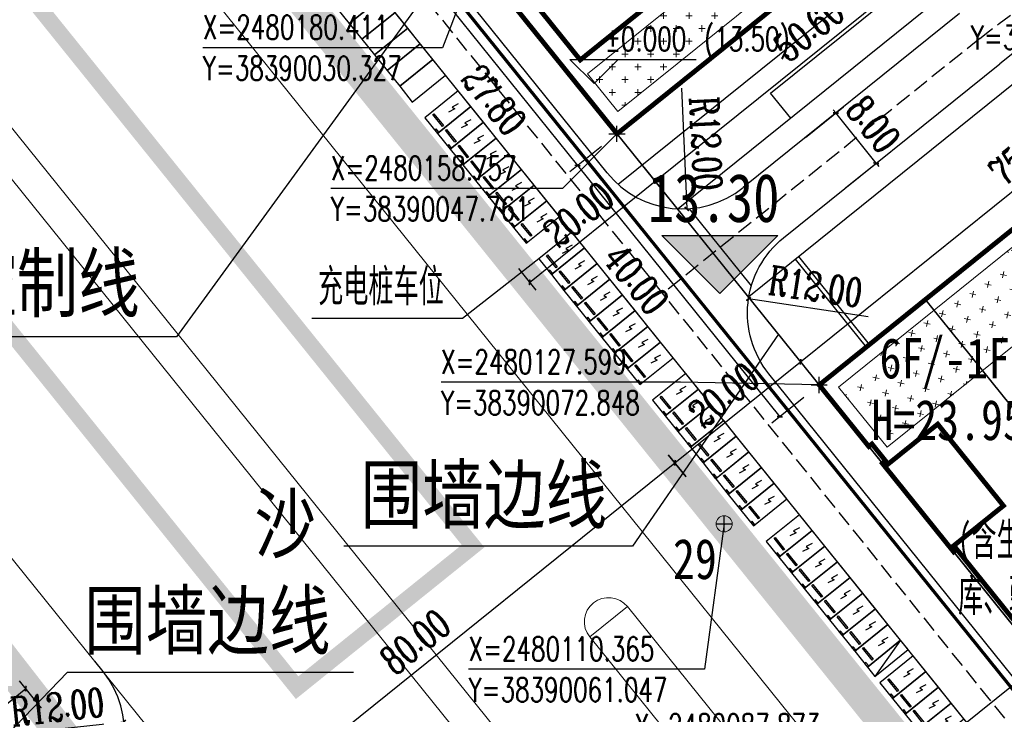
# Model space of a CAD drawing. Extents: x 38389316 to 38391210, y 2479116 to 2480544.
# Tile 38 of 68: x 38389974 to 38390096, y 2480087 to 2480173. Entities that reach past the tile are written whole.
import ezdxf
from ezdxf.enums import TextEntityAlignment as Align

# ---------------------------------------------------------------- set-up
doc = ezdxf.new("R2010")
doc.units = 0
doc.header["$LTSCALE"] = 2
for name, pattern in [('0', [0]), ('CENTER2', [1.125, 0.75, -0.125, 0.125, -0.125]), ('DASH', [0.35, 0.25, -0.1]), ('X2', [10, 8, -2])]:
    doc.linetypes.add(name, pattern=pattern)
doc.layers.get('0').update_dxf_attribs({"linetype": 'CONTINUOUS', "lineweight": 9})
doc.layers.get('Defpoints').update_dxf_attribs({"linetype": 'CONTINUOUS', "lineweight": 9})
for name, color, linetype in [('00-道路', 130, 'CONTINUOUS'), ('DIM_COOR', 3, 'CONTINUOUS'), ('DIM_ELEV', 3, 'CONTINUOUS'), ('DIM_SYMB', 3, 'CONTINUOUS'), ('DL_道路红线', 7, 'CONTINUOUS'), ('hongxian', 1, 'CONTINUOUS'), ('PUB_TEXT', 7, 'CONTINUOUS'), ('u-road', 4, 'CONTINUOUS'), ('U_室外车位', 3, 'CONTINUOUS'), ('围墙', 7, 'CENTER2'), ('建筑', 31, 'CONTINUOUS'), ('建筑占地', 3, 'CONTINUOUS'), ('建筑轮廓', 2, 'CONTINUOUS'), ('文字', 7, 'CONTINUOUS'), ('校内道路中线', 1, 'CONTINUOUS'), ('道路', 33, 'CONTINUOUS')]:
    doc.layers.add(name, color=color, linetype=linetype)
for name, color, linetype, lineweight in [('尺寸标注', 7, 'CONTINUOUS', 9), ('屋顶绿化线', 126, 'CONTINUOUS', 9), ('建筑控制线', 6, '0', 9), ('规划坐标', 7, 'CONTINUOUS', 9), ('路边线', 5, 'CONTINUOUS', 9)]:
    doc.layers.add(name, color=color, linetype=linetype, lineweight=lineweight)
doc.styles.add('-宋体', font='txt', dxfattribs={"width": 0.8})
doc.styles.add('_TCH_DIM', font='SIMPLEX', dxfattribs={"bigfont": 'GBCBIG'})
doc.styles.add('_TCH_LABEL_T3', font='COMPLEX', dxfattribs={"width": 0.7058823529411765, "bigfont": 'GBCBIG'})
doc.styles.add('中等线体', font='txt', dxfattribs={"width": 0.8})
doc.styles.add('宋体', font='txt', dxfattribs={"width": 0.8, "height": 8})
doc.dimstyles.new('_TCH_ARCH_M_M&&1', dxfattribs={"dimtxt": 1.275, "dimasz": 0.5, "dimexe": 1.25, "dimexo": 1.5, "dimgap": 0.6125, "dimtad": 1, "dimzin": 1, "dimdsep": 46, "dimtxsty": '_TCH_LABEL_T3', "dimblk": 'ARCHTICK', "dimcen": 0.09, "dimclrt": 7, "dimazin": 2, "dimtfac": 1, "dimtix": 1, "dimtmove": 2, "dimatfit": 3, "dimfxl": 1, "dimtolj": 1, "dimtzin": 0, "dimarcsym": 0})

# ---------------------------------------------------------------- blocks, each defined once
blk = doc.blocks.new('hyvahavb')
at = {"layer": 'DIM_ELEV'}
blk.add_hatch(color=10, dxfattribs=at).paths.add_polyline_path([(-173.179577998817, -4360.830655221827), (-182.1795779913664, -4351.830655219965), (-164.1795779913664, -4351.83065522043)])
at = {"layer": 'DIM_ELEV', "color": 10}
for p, q in [((-173.179577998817, -4360.830655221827), (-182.1795779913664, -4351.830655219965)), ((-182.1795779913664, -4351.830655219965), (-164.1795779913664, -4351.83065522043)), ((-173.179577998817, -4360.830655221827), (-164.1795779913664, -4351.83065522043))]:
    blk.add_line(p, q, dxfattribs=at)
blk = doc.blocks.new('_ArchTick')
at = {"color": 0, "linetype": 'ByBlock', "const_width": 0.4}
blk.add_lwpolyline([(-0.5, -0.5), (0.5, 0.5)], dxfattribs=at)
blk = doc.blocks.new('*D78')
at = {"layer": 'Defpoints', "color": 0}
for p in [(38390054.93770784, 2480117.953240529), (38390057.26199428, 2480115.066176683), (38389994.94657563, 2480064.897947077)]:
    blk.add_point(p, dxfattribs=at)
at = {"layer": '尺寸标注', "color": 0, "lineweight": -2}
for p, q in [((38390056.32134458, 2480116.234585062), (38390054.15383309, 2480118.926914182)), ((38389992.6222892, 2480067.785010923), (38390054.93770784, 2480117.953240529)), ((38389994.00592593, 2480066.066355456), (38389991.83841445, 2480068.758684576))]:
    blk.add_line(p, q, dxfattribs=at)
at = {"layer": '尺寸标注', "color": 0, "lineweight": -2, "xscale": 0.5, "yscale": 0.5, "zscale": 0.5}
for p, rotation in [((38390054.93770784, 2480117.953240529), 38.83647369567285), ((38389992.6222892, 2480067.785010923), 218.8364736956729)]:
    blk.add_blockref('_ArchTick', p, dxfattribs=dict(at, rotation=rotation))
at = {"layer": '尺寸标注', "color": 7, "insert": (38390022.73785964, 2480095.715329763), "char_height": 3.5, "attachment_point": 5, "rotation": 38.83647369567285, "style": '_TCH_LABEL_T3'}
blk.add_mtext('\\A1;80.00', dxfattribs=at)
blk = doc.blocks.new('*D79')
at = {"layer": 'Defpoints', "color": 0}
for p in [(38390070.53058606, 2480130.476898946), (38390072.85487253, 2480127.589835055), (38390057.27608881, 2480115.047834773)]:
    blk.add_point(p, dxfattribs=at)
at = {"layer": '尺寸标注', "color": 0, "lineweight": -2}
for p, q in [((38390071.91422284, 2480128.758243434), (38390069.74671131, 2480131.450572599)), ((38390054.95180234, 2480117.93489866), (38390070.53058606, 2480130.476898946)), ((38390056.33543911, 2480116.216243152), (38390054.16792759, 2480118.908572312))]:
    blk.add_line(p, q, dxfattribs=at)
at = {"layer": '尺寸标注', "color": 0, "lineweight": -2, "xscale": 0.5, "yscale": 0.5, "zscale": 0.5}
for p, rotation in [((38390070.53058606, 2480130.476898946), 38.83647369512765), ((38390054.95180234, 2480117.93489866), 218.8364736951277)]:
    blk.add_blockref('_ArchTick', p, dxfattribs=dict(at, rotation=rotation))
at = {"layer": '尺寸标注', "color": 7, "insert": (38390061.01666975, 2480126.347980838), "char_height": 3.5, "attachment_point": 5, "rotation": 38.83647369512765, "style": '_TCH_LABEL_T3'}
blk.add_mtext('\\A1;20.00', dxfattribs=at)
blk = doc.blocks.new('*D80')
at = {"layer": 'Defpoints', "color": 0}
for p in [(38390100.47094945, 2480093.28848929), (38390103.38838848, 2480089.664653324), (38390009.91538738, 2480014.412411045)]:
    blk.add_point(p, dxfattribs=at)
at = {"layer": '尺寸标注', "color": 0, "lineweight": -2}
for p, q in [((38390006.99794833, 2480018.036247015), (38390100.47094945, 2480093.28848929)), ((38390102.44773878, 2480090.833061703), (38390099.6870747, 2480094.262162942)), ((38390008.97473767, 2480015.580819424), (38390006.21407358, 2480019.009920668))]:
    blk.add_line(p, q, dxfattribs=at)
at = {"layer": '尺寸标注', "color": 0, "lineweight": -2, "xscale": 0.5, "yscale": 0.5, "zscale": 0.5}
for p, rotation in [((38390100.47094945, 2480093.28848929), 38.83647369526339), ((38390006.99794833, 2480018.036247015), 218.8364736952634)]:
    blk.add_blockref('_ArchTick', p, dxfattribs=dict(at, rotation=rotation))
at = {"layer": '尺寸标注', "color": 7, "insert": (38390052.00992444, 2480057.804450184), "char_height": 3.5, "attachment_point": 5, "rotation": 38.836473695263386, "style": '_TCH_LABEL_T3'}
blk.add_mtext('\\A1;120.00', dxfattribs=at)
blk = doc.blocks.new('*D87')
at = {"layer": 'Defpoints', "color": 0}
for p in [(38390129.41835469, 2480177.885632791), (38390131.74264114, 2480174.99856893), (38390072.85487251, 2480127.589835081)]:
    blk.add_point(p, dxfattribs=at)
at = {"layer": '尺寸标注', "color": 0, "lineweight": -2}
for p, q in [((38390130.80199143, 2480176.166977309), (38390128.63447994, 2480178.859306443)), ((38390070.53058606, 2480130.476898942), (38390129.41835469, 2480177.885632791)), ((38390071.91422281, 2480128.758243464), (38390069.74671131, 2480131.450572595))]:
    blk.add_line(p, q, dxfattribs=at)
at = {"layer": '尺寸标注', "color": 0, "lineweight": -2, "xscale": 0.5, "yscale": 0.5, "zscale": 0.5}
for p, rotation in [((38390129.41835469, 2480177.885632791), 38.83647369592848), ((38390070.53058606, 2480130.476898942), 218.8364736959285)]:
    blk.add_blockref('_ArchTick', p, dxfattribs=dict(at, rotation=rotation))
at = {"layer": '尺寸标注', "color": 7, "insert": (38390098.24994603, 2480156.3233479), "char_height": 3.5, "attachment_point": 5, "rotation": 38.83647369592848, "style": '_TCH_LABEL_T3'}
blk.add_mtext('\\A1;75.60', dxfattribs=at)
blk = doc.blocks.new('*D97')
at = {"layer": 'Defpoints', "color": 0}
for p in [(38390047.00537977, 2480158.148436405), (38390072.09068641, 2480126.989261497), (38390067.95856289, 2480123.662614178)]:
    blk.add_point(p, dxfattribs=at)
at = {"layer": '尺寸标注', "color": 0, "lineweight": -2}
for p, q in [((38390045.83697161, 2480157.207786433), (38390041.89958278, 2480154.037914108)), ((38390042.87325625, 2480154.821789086), (38390067.95856289, 2480123.662614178)), ((38390070.92227825, 2480126.048611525), (38390066.98488942, 2480122.878739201))]:
    blk.add_line(p, q, dxfattribs=at)
at = {"layer": '尺寸标注', "color": 0, "lineweight": -2, "xscale": 0.5, "yscale": 0.5, "zscale": 0.5}
for p, rotation in [((38390042.87325625, 2480154.821789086), 128.8364870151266), ((38390067.95856289, 2480123.662614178), 308.8364870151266)]:
    blk.add_blockref('_ArchTick', p, dxfattribs=dict(at, rotation=rotation))
at = {"layer": '尺寸标注', "color": 7, "insert": (38390050.18195525, 2480140.711381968), "char_height": 3.5, "attachment_point": 5, "rotation": 308.8364870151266, "style": '_TCH_LABEL_T3'}
blk.add_mtext('\\A1;40.00', dxfattribs=at)
blk = doc.blocks.new('*D98')
at = {"layer": 'Defpoints', "color": 0}
for p in [(38390029.57206934, 2480179.802840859), (38390047.00536509, 2480158.148424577), (38390042.87323985, 2480154.821779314)]:
    blk.add_point(p, dxfattribs=at)
at = {"layer": '尺寸标注', "color": 0, "lineweight": -2}
for p, q in [((38390028.4036607, 2480178.862191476), (38390024.46627024, 2480175.692321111)), ((38390025.4399441, 2480176.476195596), (38390042.87323985, 2480154.821779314)), ((38390045.83695645, 2480157.207775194), (38390041.89956598, 2480154.037904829))]:
    blk.add_line(p, q, dxfattribs=at)
at = {"layer": '尺寸标注', "color": 0, "lineweight": -2, "xscale": 0.5, "yscale": 0.5, "zscale": 0.5}
for p, rotation in [((38390025.4399441, 2480176.476195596), 128.8364581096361), ((38390042.87323985, 2480154.821779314), 308.8364581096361)]:
    blk.add_blockref('_ArchTick', p, dxfattribs=dict(at, rotation=rotation))
at = {"layer": '尺寸标注', "color": 7, "insert": (38390032.5057443, 2480162.946875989), "char_height": 3.5, "attachment_point": 5, "rotation": 308.8364581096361, "style": '_TCH_LABEL_T3'}
blk.add_mtext('\\A1;27.80', dxfattribs=at)
blk = doc.blocks.new('*D99')
at = {"layer": 'Defpoints', "color": 0}
for p in [(38390050.17565277, 2480155.761452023), (38390052.49993856, 2480152.874387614), (38390034.59669428, 2480143.21931693)]:
    blk.add_point(p, dxfattribs=at)
at = {"layer": '尺寸标注', "color": 0, "lineweight": -2}
for p, q in [((38390051.11630221, 2480154.593043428), (38390053.28381309, 2480151.900713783)), ((38390036.92098007, 2480140.332252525), (38390052.49993856, 2480152.874387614)), ((38390035.53734371, 2480142.050908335), (38390037.70485459, 2480139.358578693))]:
    blk.add_line(p, q, dxfattribs=at)
at = {"layer": '尺寸标注', "color": 0, "lineweight": -2, "xscale": 0.5, "yscale": 0.5, "zscale": 0.5}
for p, rotation in [((38390052.49993856, 2480152.874387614), 38.83646052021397), ((38390036.92098007, 2480140.332252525), 218.8364605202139)]:
    blk.add_blockref('_ArchTick', p, dxfattribs=dict(at, rotation=rotation))
at = {"layer": '尺寸标注', "color": 7, "insert": (38390042.98593536, 2480148.745402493), "char_height": 3.5, "attachment_point": 5, "rotation": 38.83646052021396, "style": '_TCH_LABEL_T3'}
blk.add_mtext('\\A1;20.00', dxfattribs=at)
blk = doc.blocks.new('*D105')
at = {"layer": 'Defpoints', "color": 0}
for p in [(38390088.68683321, 2480188.610572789), (38390091.91233074, 2480184.60408758), (38390049.27443958, 2480156.880871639)]:
    blk.add_point(p, dxfattribs=at)
at = {"layer": '尺寸标注', "color": 0, "lineweight": -2}
for p, q in [((38390089.62748279, 2480187.442164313), (38390092.69620539, 2480183.630413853)), ((38390052.49993711, 2480152.87438643), (38390091.91233074, 2480184.60408758)), ((38390050.21508916, 2480155.712463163), (38390053.28381176, 2480151.900712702))]:
    blk.add_line(p, q, dxfattribs=at)
at = {"layer": '尺寸标注', "color": 0, "lineweight": -2, "xscale": 0.5, "yscale": 0.5, "zscale": 0.5}
for p, rotation in [((38390091.91233074, 2480184.60408758), 38.83646800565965), ((38390052.49993711, 2480152.87438643), 218.8364680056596)]:
    blk.add_blockref('_ArchTick', p, dxfattribs=dict(at, rotation=rotation))
at = {"layer": '尺寸标注', "color": 7, "insert": (38390071.57306769, 2480171.760018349), "char_height": 3.5, "attachment_point": 5, "rotation": 38.83646800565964, "style": '_TCH_LABEL_T3'}
blk.add_mtext('\\A1;50.60', dxfattribs=at)
blk = doc.blocks.new('uasiuikahnba')
at = {"layer": '建筑轮廓', "const_width": 0.5999999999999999, "flags": 128}
for points in [[(75.10000727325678, 96.80000283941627), (75.10000726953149, 111.4000028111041), (75.60000730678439, 111.4000028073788), (75.60000729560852, 112.0000028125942), (67.2000292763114, 112.0000028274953), (67.20002926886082, 125.000002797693), (75.60000737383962, 125.0000028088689), (75.60000737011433, 125.5000028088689), (75.1000073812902, 125.5000028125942), (75.10000737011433, 128.2000028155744), (75.60000729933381, 128.2000028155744), (75.60000735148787, 138.0000027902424), (42.00000730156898, 138.0000028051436)], [(75.10000728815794, 100.0000027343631), (75.10000731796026, 111.4000027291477), (75.60000731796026, 111.400002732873), (75.60000731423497, 112.0000027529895), (67.20002919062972, 112.0000027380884), (67.2000291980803, 125.0000027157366), (75.60000731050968, 125.000002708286), (75.60000731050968, 125.5000027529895), (75.10000725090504, 125.5000027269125), (75.10000724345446, 128.2000027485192), (75.60000729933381, 128.2000027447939), (75.60000729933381, 138.0000027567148), (42.00000730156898, 138.0000027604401)], [(75.60000731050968, 125.000002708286), (75.60000731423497, 112.0000028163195)]]:
    blk.add_lwpolyline(points, dxfattribs=at)
blk = doc.blocks.new('*D172')
at = {"layer": 'Defpoints', "color": 0}
for p in [(38390064.07511174, 2480138.278225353), (38390075.94421253, 2480136.510614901)]:
    blk.add_point(p, dxfattribs=at)
at = {"layer": '尺寸标注', "color": 0, "lineweight": -2}
blk.add_line((38390078.91148771, 2480136.068712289), (38390064.07511174, 2480138.278225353), dxfattribs=at)
at = {"layer": '尺寸标注', "color": 0, "lineweight": -2, "xscale": 0.5, "yscale": 0.5, "zscale": 0.5, "rotation": 171.529459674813}
blk.add_blockref('_ArchTick', (38390064.07511174, 2480138.278225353), dxfattribs=at)
at = {"layer": '尺寸标注', "color": 7, "insert": (38390072.39292298, 2480139.819820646), "char_height": 3.5, "attachment_point": 5, "rotation": 351.529459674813, "style": '_TCH_LABEL_T3'}
blk.add_mtext('\\A1;R12.00', dxfattribs=at)
blk = doc.blocks.new('*D173')
at = {"layer": 'Defpoints', "color": 0}
for p in [(38390055.87749752, 2480161.437045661), (38390056.41783751, 2480149.44921714)]:
    blk.add_point(p, dxfattribs=at)
at = {"layer": '尺寸标注', "color": 0, "lineweight": -2}
blk.add_line((38390055.74241251, 2480164.434002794), (38390056.41783751, 2480149.44921714), dxfattribs=at)
at = {"layer": '尺寸标注', "color": 0, "lineweight": -2, "xscale": 0.5, "yscale": 0.5, "zscale": 0.5, "rotation": 272.580806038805}
blk.add_blockref('_ArchTick', (38390056.41783751, 2480149.44921714), dxfattribs=at)
at = {"layer": '尺寸标注', "color": 7, "insert": (38390058.80482156, 2480157.564930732), "char_height": 3.5, "attachment_point": 5, "rotation": 272.5808060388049, "style": '_TCH_LABEL_T3'}
blk.add_mtext('\\A1;R12.00', dxfattribs=at)
blk = doc.blocks.new('*D179')
at = {"layer": 'Defpoints', "color": 0}
for p in [(38390074.89781325, 2480161.344142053), (38390069.97426352, 2480157.380344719), (38390074.99106091, 2480151.14883253)]:
    blk.add_point(p, dxfattribs=at)
at = {"layer": '尺寸标注', "color": 0, "lineweight": -2}
for p, q in [((38390071.14267205, 2480158.320994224), (38390075.87148704, 2480162.128016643)), ((38390074.89781325, 2480161.344142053), (38390074.58426341, 2480161.733611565)), ((38390079.91461064, 2480155.112629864), (38390074.89781325, 2480161.344142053)), ((38390076.15946944, 2480152.089482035), (38390080.88828442, 2480155.896504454)), ((38390079.91461064, 2480155.112629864), (38390080.22816047, 2480154.723160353))]:
    blk.add_line(p, q, dxfattribs=at)
at = {"layer": '尺寸标注', "color": 0, "lineweight": -2, "xscale": 0.5, "yscale": 0.5, "zscale": 0.5}
for p, rotation in [((38390074.89781325, 2480161.344142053), 308.8364642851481), ((38390079.91461064, 2480155.112629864), 128.8364642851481)]:
    blk.add_blockref('_ArchTick', p, dxfattribs=dict(at, rotation=rotation))
at = {"layer": '尺寸标注', "color": 7, "insert": (38390079.54829426, 2480159.952910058), "char_height": 3.5, "attachment_point": 5, "rotation": 308.8364642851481, "style": '_TCH_LABEL_T3'}
blk.add_mtext('\\A1;8.00', dxfattribs=at)
blk = doc.blocks.new('*D216')
at = {"layer": 'Defpoints', "color": 0}
for p in [(38389974.42940604, 2480089.920847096), (38389977.32544882, 2480086.323590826), (38389962.28680315, 2480074.216429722)]:
    blk.add_point(p, dxfattribs=at)
at = {"layer": '尺寸标注', "color": 0, "lineweight": -2}
for p, q in [((38389976.38479868, 2480087.491998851), (38389973.64553092, 2480090.894520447)), ((38389959.39076037, 2480077.813685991), (38389974.42940604, 2480089.920847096)), ((38389961.34615301, 2480075.384837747), (38389958.60688525, 2480078.787359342))]:
    blk.add_line(p, q, dxfattribs=at)
at = {"layer": '尺寸标注', "color": 0, "lineweight": -2, "xscale": 0.5, "yscale": 0.5, "zscale": 0.5}
for p, rotation in [((38389974.42940604, 2480089.920847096), 38.83649535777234), ((38389959.39076037, 2480077.813685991), 218.8364953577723)]:
    blk.add_blockref('_ArchTick', p, dxfattribs=dict(at, rotation=rotation))
at = {"layer": '尺寸标注', "color": 7, "insert": (38389965.18555795, 2480086.009347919), "char_height": 3.5, "attachment_point": 5, "rotation": 38.836495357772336, "style": '_TCH_LABEL_T3'}
blk.add_mtext('\\A1;19.31', dxfattribs=at)
blk = doc.blocks.new('uiiatguaukjb')
at = {"layer": '路边线', "color": 0, "flags": 128}
for points in [[(38389743.18572342, 2480465.311145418), (38389856.76713637, 2480319.077267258), (38389915.60800719, 2480224.042315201), (38390017.43402637, 2480097.561976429)], [(38389748.2505503, 2480465.31114542), (38389860.05633996, 2480321.36334801), (38389918.87877895, 2480226.358165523), (38390020.54977503, 2480100.070384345)], [(38390020.54914191, 2480100.069874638), (38390265.91437417, 2479795.299000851)], [(38390049.05097736, 2480100.096633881), (38390044.37723188, 2480096.333817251)], [(38390049.05162916, 2480100.097158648), (38390124.30463159, 2480006.625314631)], [(38390017.43402638, 2480097.561976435), (38390262.818184, 2479792.764915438)], [(38390044.37805801, 2480096.334482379), (38390119.63106044, 2480002.862638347)]]:
    blk.add_lwpolyline(points, dxfattribs=at)
at = {"layer": '路边线', "color": 33, "flags": 128}
for points in [[(38390336.68563979, 2480465.311145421), (38390331.55138442, 2480464.117234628), (38390312.07113938, 2480459.587332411), (38390292.60979191, 2480455.061823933), (38390273.26415031, 2480450.526400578), (38390254.15905406, 2480445.839884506), (38390235.36094568, 2480440.822646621), (38390216.9111871, 2480435.295081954), (38390198.78692357, 2480429.096080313), (38390180.94045049, 2480422.183224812), (38390163.38469316, 2480414.56223028), (38390146.1337545, 2480406.238542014), (38390129.12570082, 2480397.207866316), (38390112.231271, 2480387.566617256), (38390095.35287385, 2480377.471074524), (38390078.41080677, 2480367.095134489), (38390061.39273487, 2480356.627869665), (38389975.89127689, 2480304.038672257, 0.4517405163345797), (38389961.48189116, 2480220.481766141), (38390043.54222564, 2480118.557216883)], [(38389353.474627, 2480008.9805526), (38389463.39236814, 2480041.498443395, 0.009051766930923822), (38389575.22573748, 2480075.046949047, 0.05522834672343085), (38389675.18800773, 2480119.674416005), (38389831.27273734, 2480215.074908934, -0.3768568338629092), (38389893.69426011, 2480204.220071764), (38389994.46688989, 2480079.04817136)]]:
    blk.add_lwpolyline(points, format="xyb", dxfattribs=at)
blk.add_lwpolyline([(38390043.54222564, 2480118.557216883), (38390288.6048822, 2479814.156012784)], dxfattribs=at)
at = {"layer": '路边线', "color": 0}
blk.add_arc((38390046.71410462, 2480098.21522557), 3.00011190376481, 38.83742327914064, 218.8374232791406, dxfattribs=at)
blk = doc.blocks.new('A$C5AA419EF')
at = {"layer": '建筑轮廓', "const_width": 600.0000000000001, "flags": 128}
for points in [[(0.000457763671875, 27799.99980163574), (50600.00024414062, 27799.99980545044), (50600.00024414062, -0.000179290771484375), (0.000457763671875, -0.000179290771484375)], [(3800.000457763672, 17799.99980545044), (0.000457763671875, 17799.99980163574), (0.00051116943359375, 9999.999786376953), (3800.000457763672, 9999.999801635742)], [(14400.0005531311, 9999.999801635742), (3800.000457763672, 9999.999801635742), (3800.000457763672, 17799.99980545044), (14400.0005569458, 17799.99980163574)], [(48400.00033187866, 17799.99980926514), (34300.00045776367, 17799.99980163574), (34300.00045776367, 9999.999660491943), (48400.00033187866, 9999.999652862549)]]:
    blk.add_lwpolyline(points, close=True, dxfattribs=at)
blk = doc.blocks.new('*D233')
at = {"layer": 'Defpoints', "color": 0}
for p in [(38389986.59968942, 2480085.785726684), (38389974.66824427, 2480084.504861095)]:
    blk.add_point(p, dxfattribs=at)
at = {"layer": '尺寸标注', "color": 0, "lineweight": -2}
blk.add_line((38389971.68538298, 2480084.184644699), (38389986.59968942, 2480085.785726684), dxfattribs=at)
at = {"layer": '尺寸标注', "color": 0, "lineweight": -2, "xscale": 0.5, "yscale": 0.5, "zscale": 0.5, "rotation": 6.127355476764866}
blk.add_blockref('_ArchTick', (38389986.59968942, 2480085.785726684), dxfattribs=at)
at = {"layer": '尺寸标注', "color": 7, "insert": (38389978.35186096, 2480087.666105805), "char_height": 3.5, "attachment_point": 5, "rotation": 6.127355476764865, "style": '_TCH_LABEL_T3'}
blk.add_mtext('\\A1;R12.00', dxfattribs=at)
blk = doc.blocks.new('A$C378C381B')
at = {"layer": 'U_室外车位', "color": 143}
for p, q in [((2.499992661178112, 5.300010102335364, 2.806774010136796e-07), (-6.407499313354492e-07, 5.300011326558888, -1.147853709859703e-07)), ((-6.407499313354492e-07, 5.300011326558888, -1.147853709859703e-07), (1.452863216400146e-06, 1.154933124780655e-05, -2.669580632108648e-07)), ((2.49999475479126, 1.032697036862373e-05, 1.285047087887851e-07), (2.499992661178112, 5.300010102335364, 2.806774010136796e-07)), ((1.264402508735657, 4.283698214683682, 5.604466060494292e-08), (1.106551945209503, 3.451464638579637, 7.179981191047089e-09)), ((1.106551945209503, 3.451464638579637, 7.179981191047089e-09), (1.480961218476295, 3.563287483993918, 6.961676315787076e-08)), ((1.480961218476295, 3.563287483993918, 6.961676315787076e-08), (1.2959955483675, 2.708613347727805, 1.581855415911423e-08)), ((1.452863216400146e-06, 1.154933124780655e-05, -2.669580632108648e-07), (2.49999475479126, 1.032697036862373e-05, 1.285047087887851e-07)), ((0.3000002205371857, 1.000011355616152, -1.907907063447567e-07), (0.3000001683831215, 1.160011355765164, -1.861968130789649e-07)), ((0.3000001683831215, 1.160011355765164, -1.861968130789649e-07), (2.199995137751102, 1.160010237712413, 1.143548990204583e-07)), ((2.199995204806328, 1.000010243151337, 1.097610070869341e-07), (0.3000002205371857, 1.000011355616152, -1.907907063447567e-07)), ((2.499994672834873, 0.2125166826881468, 1.346061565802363e-07), (1.959996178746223, 0.2125170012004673, 4.918620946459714e-08)), ((1.959996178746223, 0.2125170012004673, 4.918620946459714e-08), (1.959996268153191, 1.040520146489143e-05, 4.308475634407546e-08)), ((1.959996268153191, 1.040520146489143e-05, 4.308475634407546e-08), (2.49999475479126, 1.008668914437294e-05, 1.285047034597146e-07)), ((2.199995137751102, 1.160010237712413, 1.143548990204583e-07), (2.199995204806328, 1.000010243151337, 1.097610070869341e-07)), ((2.49999475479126, 1.008668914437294e-05, 1.285047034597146e-07), (2.499994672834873, 0.2125166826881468, 1.346061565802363e-07))]:
    blk.add_line(p, q, dxfattribs=at)
blk = doc.blocks.new('A$C76C23CDA')
at = {"layer": '屋顶绿化线'}
h = blk.add_hatch(dxfattribs=at)
h.set_pattern_fill('CROSS', color=256, style=0)
h.set_pattern_definition([(218.8372845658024, (31458374325.48742, 22143120606.47964), (-2232.089878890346, 241.0130132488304), [793.75, -2381.25]), (128.8372845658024, (31458374265.23417, 22143120048.45717), (241.0130132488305, 2232.089878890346), [793.75, -2381.25])])
h.paths.add_polyline_path([(30200.00135040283, 134599.9987754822), (0.001285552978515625, 134599.9987945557), (0.001277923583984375, 124999.998752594), (30200.00134658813, 124999.9987335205)])
h.paths.add_polyline_path([(71900.00128555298, 134599.9987487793), (42000.00134658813, 134599.998752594), (42000.00146102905, 124999.9992523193), (55800.00133895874, 124999.999420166), (55800.00133514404, 123400.0000495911), (71900.00127410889, 123400.000038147)])
h.paths.add_polyline_path([(42000.00131225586, 86999.99871444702), (71900.00131607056, 86999.99869537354), (71900.00132369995, 96099.99878311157), (42000.00131988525, 96099.99880218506)])
h.paths.add_polyline_path([(10300.00131607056, 96100.00007629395), (30200.00131988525, 96100.00006484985), (30200.00131607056, 86999.99872589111), (10300.00131607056, 86999.9987373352)])
blk.add_lwpolyline([(30200.00135040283, 134599.9987754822), (0.001285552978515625, 134599.9987945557), (0.001277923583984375, 124999.998752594), (30200.00134658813, 124999.9987335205)], close=True, dxfattribs=at)
blk = doc.blocks.new('A$C05006BC7')
at = {"layer": '屋顶绿化线'}
h = blk.add_hatch(dxfattribs=at)
h.set_pattern_fill('CROSS', color=256, scale=0.9999999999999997, angle=9.54166404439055e-15, style=0)
h.set_pattern_definition([(218.8372693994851, (31458550683.99466, 22142933879.46246), (-2232.089815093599, 241.0136040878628), [793.7499999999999, -2381.25]), (128.8372693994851, (31458550623.74125, 22142933321.44), (241.0136040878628, 2232.089815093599), [793.7499999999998, -2381.25])])
edge = h.paths.add_edge_path()
edge.add_line((0.00148773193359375, 0.0004405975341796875), (47000.00148489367, 0.0004381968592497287))
edge.add_line((47000.00148773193, 0.00043487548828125), (47000.00148883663, 6000.000435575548))
edge.add_line((47000.00149536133, 6000.000434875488), (0.001498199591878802, 6000.000437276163))
edge.add_line((0.001495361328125, 6000.000442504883), (0.001494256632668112, 0.0004418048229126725))
h.paths.add_polyline_path([(29000.00149536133, 23600.00044250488), (47000.00149536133, 23600.00044059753), (47000.00149536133, 17600.00044059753), (29000.00149536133, 17600.00043869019)])
for points in [[(29000.00149536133, 23600.00044250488), (47000.00149536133, 23600.00044059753), (47000.00149536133, 17600.00044059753), (29000.00149536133, 17600.00043869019)], [(0.00148773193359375, 0.0004405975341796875), (47000.00148773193, 0.00043487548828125), (47000.00149536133, 6000.000434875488), (0.001495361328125, 6000.000442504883)]]:
    blk.add_lwpolyline(points, close=True, dxfattribs=at)

msp = doc.modelspace()

# ---------------------------------------------------------------- linework, layer by layer
at = {"layer": 'DIM_COOR', "color": 3}
for p, q in [((38390030.32734918, 2480180.411061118), (38390026.09980734, 2480169.437871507)), ((38390026.09980734, 2480169.437871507), (38389996.39980734, 2480169.437871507)), ((38390047.76102441, 2480157.756801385), (38390047.76102441, 2480159.756801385)), ((38390047.76102441, 2480158.756801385), (38390040.98149227, 2480151.978726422)), ((38390046.76102441, 2480158.756801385), (38390048.76102441, 2480158.756801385)), ((38390040.98149227, 2480151.978726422), (38390012.27149227, 2480151.978726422)), ((38390055.63730707, 2480127.932434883), (38390025.93730707, 2480127.932434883)), ((38390072.84826686, 2480127.599177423), (38390055.63730707, 2480127.932434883)), ((38390071.84826686, 2480127.599177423), (38390073.84826686, 2480127.599177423)), ((38390072.84826686, 2480126.599177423), (38390072.84826686, 2480128.599177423)), ((38390061.046934, 2480110.365035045), (38390058.61709176, 2480092.315415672)), ((38390060.046934, 2480110.365034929), (38390062.046934, 2480110.36503516)), ((38390061.04693411, 2480109.365035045), (38390061.04693388, 2480111.365035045)), ((38390058.61709176, 2480092.315415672), (38390029.35709176, 2480092.315412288))]:
    msp.add_line(p, q, dxfattribs=at)
at = {"layer": 'DIM_ELEV', "color": 3}
for p, q in [((38390044.91922516, 2480164.989546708), (38390041.91922516, 2480167.989546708)), ((38390041.91922516, 2480167.989546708), (38390057.56922515, 2480167.989546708)), ((38390044.91922516, 2480164.989546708), (38390047.91922516, 2480167.989546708))]:
    msp.add_line(p, q, dxfattribs=at)
at = {"layer": 'DIM_SYMB', "color": 0, "flags": 128}
for points in [[(38390025.61890689, 2480178.290932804), (38389993.12047455, 2480133.56599753), (38389946.68280568, 2480133.565999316)], [(38390067.77491571, 2480133.897671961), (38390049.69256128, 2480107.58067311), (38390013.89739386, 2480107.580675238)], [(38389962.35728501, 2480074.092945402), (38389979.59133294, 2480091.965600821), (38390015.08892016, 2480091.965598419)]]:
    msp.add_lwpolyline(points, dxfattribs=at)
at = {"layer": 'DIM_SYMB', "color": 0, "elevation": -4.441061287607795e-07, "flags": 128}
msp.add_lwpolyline([(38390038.051602, 2480143.23694838), (38390028.61278929, 2480135.825596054), (38390009.89913094, 2480135.825597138)], dxfattribs=at)
at = {"layer": 'DL_道路红线', "color": 192, "ltscale": 10, "const_width": 2, "flags": 128}
for points in [[(38390374.21404185, 2480465.31114542), (38390372.43708494, 2480464.897934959), (38390352.95683895, 2480460.36803252), (38390333.47659296, 2480455.838130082), (38390313.99634792, 2480451.308227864), (38390294.54247227, 2480446.784456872), (38390275.2467919, 2480442.260746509), (38390256.26775097, 2480437.605152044), (38390237.67717943, 2480432.643305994), (38390219.50727877, 2480427.199587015), (38390201.69858412, 2480421.108518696), (38390184.16919928, 2480414.318487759), (38390166.9253649, 2480406.832899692), (38390149.97515688, 2480398.654315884), (38390133.22622331, 2480389.761223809), (38390116.51981717, 2480380.227275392), (38390099.75425381, 2480370.199222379), (38390082.8570514, 2480359.850759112), (38390065.84589814, 2480349.387749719), (38389980.34444139, 2480296.798553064, 0.4517405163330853), (38389968.10283937, 2480225.812154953), (38390076.06064045, 2480091.716306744)], [(38389621.67625803, 2480083.401253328), (38389641.00289843, 2480092.111662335), (38389659.94395351, 2480101.57706801), (38389678.35839823, 2480111.680173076), (38389696.19115743, 2480122.138744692), (38389713.54397042, 2480132.699818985), (38389730.63943285, 2480143.213031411), (38389747.67680432, 2480153.69217068), (38389764.71237888, 2480164.170204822), (38389781.74795344, 2480174.64823896), (38389798.783528, 2480185.126273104), (38389815.81910256, 2480195.604307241), (38389835.22874515, 2480207.542554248, -0.377656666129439), (38389887.34221673, 2480198.555587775), (38390013.72309508, 2480041.576185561)], [(38390535.71809786, 2479532.322219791, 0.05039616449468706), (38390380.84824352, 2479727.723447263), (38390330.42036171, 2479779.634821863, -0.02327325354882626), (38390295.89320376, 2479818.656459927), (38390076.90180441, 2480090.670494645, -0.0002298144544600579), (38390076.06064119, 2480091.716305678)]]:
    msp.add_lwpolyline(points, format="xyb", dxfattribs=at)
msp.add_lwpolyline([(38389742.81776837, 2480446.222279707), (38389846.89952563, 2480312.219025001), (38389905.79569193, 2480217.094764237), (38390008.08678038, 2480090.036752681), (38390029.90499735, 2480107.602029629), (38389927.60593256, 2480234.65361965), (38389869.01281847, 2480329.394655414), (38389764.93106121, 2480463.39791012)], close=True, dxfattribs=at)
at = {"layer": 'hongxian', "linetype": 'CENTER2', "ltscale": 10, "const_width": 4, "flags": 128}
for points in [[(38389966.08791236, 2480297.513024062), (38389982.19415643, 2480307.878955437), (38390039.80371582, 2480329.657501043), (38390097.30690628, 2480350.050039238), (38390150.37291648, 2480261.891045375), (38390169.45492014, 2480230.190047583), (38390225.75093096, 2480136.667054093), (38390227.5069313, 2480133.748054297), (38390226.01393188, 2480128.736054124), (38390226.93893299, 2480119.097054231), (38390228.38393404, 2480110.104054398), (38390230.94493503, 2480101.453054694), (38390234.61993564, 2480096.196055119), (38390238.65393594, 2480093.641055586), (38390242.01493606, 2480092.599055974), (38390245.37693617, 2480091.557056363), (38390249.47593626, 2480090.840056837), (38390253.78993635, 2480090.086057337), (38390269.49193937, 2480064.000059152), (38390280.51694148, 2480045.682060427), (38390276.00394174, 2480043.512059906), (38390221.51294477, 2480017.314053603), (38390188.02994663, 2480001.170049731), (38390166.80994782, 2479990.939047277), (38390162.40994806, 2479988.818046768), (38390159.8819482, 2479987.599046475), (38390107.36294066, 2480052.835040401), (38390094.04193874, 2480069.38103886), (38390061.046934, 2480110.365035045), (38389963.40091997, 2480231.654023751), (38389962.26091981, 2480233.069023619), (38389954.38891819, 2480247.060022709), (38389951.69091637, 2480262.793022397), (38389951.79091632, 2480263.303022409), (38389953.31391542, 2480271.057022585), (38389955.42191418, 2480281.786022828), (38389957.69691379, 2480285.140023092), (38389959.80291343, 2480288.246023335)], [(38389895.82094351, 2480028.193015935), (38389931.46393938, 2480063.836020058), (38389967.10693526, 2480099.47802418), (38390034.51414065, 2480012.703799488), (38390085.51295239, 2479951.337037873), (38390109.12495579, 2479922.008040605), (38390099.17396581, 2479835.353039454), (38390090.01797503, 2479755.614038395), (38390089.57397529, 2479753.321038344), (38390087.68497613, 2479746.141038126), (38390087.1679763, 2479744.568038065), (38390086.82097644, 2479743.508038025), (38390085.9949767, 2479741.198037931), (38390084.38397715, 2479737.279037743), (38390082.35197766, 2479732.869037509), (38390079.2849783, 2479727.323037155), (38390075.396979, 2479721.295036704), (38390071.09397964, 2479715.722036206), (38390066.15898027, 2479710.286035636), (38390059.43198097, 2479704.206034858), (38390057.51598115, 2479702.804034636), (38390006.51546322, 2479673.74967277), (38389771.97076624, 2479540.138799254), (38389769.57299988, 2479540.772001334), (38389767.54099993, 2479540.370001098), (38389758.71499803, 2479556.815000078), (38389776.67999684, 2479567.049002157), (38389761.77199382, 2479593.219000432), (38389796.42098089, 2479704.964004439), (38389796.93998069, 2479706.6390045), (38389842.03697794, 2479730.453009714), (38389853.28297373, 2479766.864011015), (38389829.49996852, 2479811.903008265), (38389838.21296526, 2479840.143009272), (38389838.14996512, 2479841.287009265), (38389843.68989266, 2479859.239985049), (38389845.08316293, 2479858.069937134), (38389849.6960894, 2479873.099115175), (38389860.51111925, 2479908.068629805), (38389859.26185736, 2479908.420811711), (38389858.90621196, 2479908.552808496), (38389859.97695694, 2479912.02501179), (38389862.62895595, 2479920.620012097)]]:
    msp.add_lwpolyline(points, close=True, dxfattribs=at)
at = {"layer": 'u-road'}
for p, q in [((38390046.53026763, 2480153.911801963), (38389984.12243626, 2480231.429603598)), ((38390090.23623659, 2480173.692631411), (38390063.40269361, 2480152.089777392))]:
    msp.add_line(p, q, dxfattribs=at)
at = {"layer": 'u-road', "flags": 128}
for points in [[(38390133.73482706, 2480032.834483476), (38389977.89091136, 2480226.41279548)], [(38390064.4359515, 2480139.910604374), (38390056.74143811, 2480149.468185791)]]:
    msp.add_lwpolyline(points, dxfattribs=at)
for points in [[(38390139.96629843, 2480037.851278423), (38390066.59694833, 2480128.985413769, -0.4142137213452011), (38390068.41901646, 2480145.857883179), (38390095.25229847, 2480167.460527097)], [(38389899.54915714, 2480008.621325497), (38389982.19357175, 2480075.157698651, 0.414210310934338), (38389984.01549022, 2480092.030084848), (38389982.9838677, 2480093.31148588)]]:
    msp.add_lwpolyline(points, format="xyb", dxfattribs=at)
at = {"layer": 'u-road'}
for centre, radius, start, end in [((38390152.32029032, 2480096.578623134), 91, 87.61735768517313, 128.8364643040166), ((38390055.87749755, 2480161.437045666), 12, 218.8367562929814, 308.8364642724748)]:
    msp.add_arc(centre, radius, start, end, dxfattribs=at)
at = {"layer": 'U_室外车位'}
for points in [[(38390012.96657389, 2480174.391186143), (38390014.534333, 2480172.443846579), (38390018.66269288, 2480175.767495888), (38390017.09493377, 2480177.714835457)], [(38390014.534333, 2480172.443846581), (38390016.1020921, 2480170.496507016), (38390020.23045199, 2480173.820156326), (38390018.66269287, 2480175.767495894)], [(38390016.1020921, 2480170.496507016), (38390017.66985121, 2480168.549167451), (38390021.79821109, 2480171.872816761), (38390020.23045198, 2480173.820156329)], [(38390017.66985121, 2480168.549167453), (38390019.23761031, 2480166.601827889), (38390023.36597019, 2480169.925477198), (38390021.79821108, 2480171.872816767)], [(38390019.23761031, 2480166.601827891), (38390020.80536941, 2480164.654488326), (38390024.9337293, 2480167.978137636), (38390023.36597019, 2480169.925477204)], [(38390020.80536941, 2480164.654488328), (38390022.37312852, 2480162.707148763), (38390026.5014884, 2480166.030798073), (38390024.93372929, 2480167.978137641)]]:
    msp.add_lwpolyline(points, close=True, dxfattribs=at)
at = {"layer": '围墙', "linetype": 'DASH', "ltscale": 6, "const_width": 0.2, "flags": 128}
msp.add_lwpolyline([(38390047.7610244, 2480158.756801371), (38390072.84539653, 2480127.599659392)], dxfattribs=at)
at = {"layer": '建筑', "color": 152, "linetype": 'DASH', "ltscale": 10, "const_width": 0.2, "flags": 128}
msp.add_lwpolyline([(38390072.84539653, 2480127.599659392), (38390086.00950158, 2480138.19759975), (38390117.99214324, 2480098.472159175), (38390104.82803828, 2480087.874218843)], close=True, dxfattribs=at)
at = {"layer": '建筑占地', "color": 6, "flags": 128}
for points in [[(38390030.327635, 2480180.411291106), (38390047.76102446, 2480158.756801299), (38390087.17484859, 2480190.488563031), (38390069.73929456, 2480212.141310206)], [(38390049.2950177, 2480182.843662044), (38390054.18648064, 2480176.768006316), (38390043.20356482, 2480167.925746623), (38390038.31210187, 2480174.001402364)], [(38390072.84539653, 2480127.599659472), (38390104.82803832, 2480087.874218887), (38390131.00009309, 2480108.945135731), (38390127.95860665, 2480112.722947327), (38390134.50162043, 2480117.99067651), (38390137.49770365, 2480114.26926015), (38390157.1721481, 2480130.016052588), (38390179.74813052, 2480101.974565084), (38390160.1190893, 2480086.171377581), (38390163.16057577, 2480082.393565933), (38390156.61756213, 2480077.125836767), (38390153.57607555, 2480080.903648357), (38390127.40402056, 2480059.832731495), (38390159.38666231, 2480020.107290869), (38390185.55871733, 2480041.178207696), (38390182.51723076, 2480044.956019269), (38390189.06024449, 2480050.223748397), (38390192.10173102, 2480046.445936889), (38390218.27379343, 2480067.516856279), (38390131.73252605, 2480175.009227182), (38390105.56046525, 2480153.938305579), (38390108.60195173, 2480150.160494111), (38390102.05893802, 2480144.892764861), (38390099.01745149, 2480148.670576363)]]:
    msp.add_lwpolyline(points, close=True, dxfattribs=at)
at = {"layer": '建筑控制线', "linetype": 'X2', "const_width": 0.4, "flags": 128}
msp.add_lwpolyline([(38390169.891433, 2479999.085649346), (38390119.04712757, 2480062.241442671), (38390105.7259722, 2480078.78763565), (38390072.7310782, 2480119.771503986), (38389979.44459587, 2480235.645417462)], dxfattribs=at)
at = {"layer": '建筑控制线', "color": 192, "linetype": 'X2', "ltscale": 0.2, "const_width": 0.4, "flags": 128}
msp.add_lwpolyline([(38390088.58586188, 2480100.077024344), (38390072.7310782, 2480119.771503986), (38389979.78686561, 2480235.218723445)], dxfattribs=at)
msp.add_lwpolyline([(38390333.72594456, 2479797.91329138, -0.01831319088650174), (38390307.57726123, 2479828.06298962), (38390088.58586188, 2480100.077024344, -5.611471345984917e-06), (38390088.56552255, 2480100.102288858)], format="xyb", dxfattribs=at)
at = {"layer": '校内道路中线', "color": 10, "linetype": 'DASH', "ltscale": 4}
msp.add_line((38390092.74582144, 2480170.577830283), (38390053.44758665, 2480138.940039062), dxfattribs=at)
at = {"layer": '校内道路中线', "color": 10, "linetype": 'DASH', "ltscale": 4, "flags": 128}
msp.add_lwpolyline([(38390311.84901788, 2479817.972346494), (38389981.00654525, 2480228.921096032)], dxfattribs=at)
msp.add_lwpolyline([(38390092.74582145, 2480170.577830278, -0.2588968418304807), (38390183.59944821, 2480186.281546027, 0.1733571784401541), (38390244.18536831, 2480186.753441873), (38390285.42572112, 2480201.858361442)], format="xyb", dxfattribs=at)
at = {"layer": '规划坐标', "color": 7, "linetype": 'Continuous'}
msp.add_circle((38390061.04700001, 2480110.365000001), 1, dxfattribs=at)
at = {"layer": '道路'}
for p, q in [((38390093.42790445, 2480189.100119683), (38390047.91516608, 2480152.459224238)), ((38390088.3548664, 2480176.02939118), (38390055.33875776, 2480149.449145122))]:
    msp.add_line(p, q, dxfattribs=at)
at = {"layer": '道路', "flags": 128}
for points in [[(38390069.31078482, 2480160.697591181), (38390066.80238613, 2480163.813347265), (38390095.30920346, 2480186.763302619)], [(38390097.13422336, 2480165.124213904), (38390064.11767864, 2480138.543616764)], [(38390079.07691637, 2480132.616447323), (38390070.29887709, 2480143.519908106)], [(38390078.68744688, 2480132.302897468), (38390069.90940758, 2480143.20635827)]]:
    msp.add_lwpolyline(points, dxfattribs=at)
at = {"layer": '道路'}
msp.add_lwpolyline([(38390078.81233606, 2480092.602827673), (38390078.81233606, 2480092.602827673), (38390082.9400743, 2480095.9260127), (38390082.9400743, 2480095.9260127), (38390078.81218015, 2480092.603021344), (38390079.75282458, 2480091.434608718), (38390083.88118508, 2480094.758260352), (38390082.94005246, 2480095.925995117), (38390079.75282458, 2480091.434608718)], dxfattribs=at)

# ---------------------------------------------------------------- block references
at = {"layer": 'DIM_ELEV', "color": 10, "xscale": 0.8, "yscale": 0.8, "zscale": 0.8, "rotation": 6.55795981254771e-06}
msp.add_blockref('hyvahavb', (38390199.0673134, 2483627.627387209), dxfattribs=at)
at = {"layer": 'U_室外车位', "color": 143, "extrusion": (5.62953099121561e-08, -1.577568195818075e-07, 0.9999999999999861), "rotation": 308.8366803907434}
for p in [(38390023.94093255, 2480160.759793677, 1.769915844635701), (38390025.50868925, 2480158.812460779, 1.769916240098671), (38390027.07644058, 2480156.86512358, 1.769916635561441), (38390028.64419729, 2480154.917790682, 1.769917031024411), (38390030.21194863, 2480152.970453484, 1.769917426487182), (38390031.77970533, 2480151.023120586, 1.769917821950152), (38390033.34745669, 2480149.07578339, 1.769918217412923), (38390034.91521339, 2480147.128450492, 1.769918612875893), (38390038.05076104, 2480143.233734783, 1.76991940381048), (38390039.61851239, 2480141.286397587, 1.769919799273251), (38390041.18626372, 2480139.339060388, 1.769920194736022), (38390042.75401507, 2480137.391723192, 1.769920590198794), (38390044.32176641, 2480135.444385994, 1.769920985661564), (38390045.88951777, 2480133.497048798, 1.769921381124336), (38390047.45726912, 2480131.549711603, 1.769921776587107), (38390049.02502048, 2480129.602374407, 1.769922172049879), (38390052.15984552, 2480125.707111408, 1.769922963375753), (38390053.72867556, 2480123.760634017, 1.769923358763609), (38390055.29535589, 2480121.812434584, 1.769923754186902), (38390056.86418592, 2480119.865957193, 1.769924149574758), (38390058.43086626, 2480117.917757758, 1.769924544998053), (38390059.9996963, 2480115.971280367, 1.769924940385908), (38390061.56637663, 2480114.023080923, 1.769925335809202), (38390063.13520667, 2480112.076603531, 1.769925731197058), (38390066.26968339, 2480108.181025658, 1.769926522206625), (38390067.83743474, 2480106.233688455, 1.769926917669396), (38390069.40518609, 2480104.286351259, 1.769927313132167), (38390070.97294089, 2480102.339016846, 1.769927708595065), (38390072.54069225, 2480100.391679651, 1.769928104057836), (38390074.10844706, 2480098.444345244, 1.769928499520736), (38390075.67619842, 2480096.497008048, 1.769928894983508), (38390077.24394977, 2480094.549670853, 1.769929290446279), (38390080.38022598, 2480090.655576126, 1.769930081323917), (38390081.94798508, 2480088.708236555, 1.769930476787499), (38390083.5157364, 2480086.760899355, 1.76993087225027), (38390085.0834955, 2480084.813559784, 1.769931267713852)]:
    msp.add_blockref('A$C378C381B', p, dxfattribs=at)
at = {"layer": '屋顶绿化线', "yscale": 0.001, "zscale": 0.001}
for name, p, xscale, rotation in [('A$C05006BC7', (38390084.4561736, 2480190.995783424), -0.0009999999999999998, 38.83726939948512), ('A$C76C23CDA', (38390159.64478853, 2480022.497571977), 0.001, 38.83728439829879)]:
    msp.add_blockref(name, p, dxfattribs=dict(at, xscale=xscale, rotation=rotation))
at = {"layer": '建筑轮廓', "xscale": -0.0009999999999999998, "yscale": 0.0009999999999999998, "zscale": 0.001, "rotation": 38.83726969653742}
msp.add_blockref('A$C5AA419EF', (38390087.17489312, 2480190.488599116), dxfattribs=at)
at = {"layer": '建筑轮廓', "xscale": -1, "rotation": 38.83726970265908}
msp.add_blockref('uasiuikahnba', (38390218.27379343, 2480067.516856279), dxfattribs=at)
at = {"layer": '路边线', "color": 0}
msp.add_blockref('uiiatguaukjb', (0, 0), dxfattribs=at)

# ---------------------------------------------------------------- texts
at = {"layer": '00-道路', "color": 7, "linetype": 'Continuous', "ltscale": 2.5, "style": '宋体', "width": 0.8}
msp.add_text('沙', height=7, dxfattribs=at).set_placement((38390002.79399201, 2480106.923828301))
at = {"layer": 'DIM_ELEV', "color": 10, "style": '-宋体', "width": 0.8}
msp.add_text('13.30', height=6, rotation=6.616745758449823e-06, dxfattribs=at).set_placement((38390051.58956706, 2480147.817510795))
at = {"layer": 'DIM_SYMB', "color": 0, "style": '宋体', "width": 0.8}
for s, p in [('建筑控制线', (38389969.47294398, 2480136.755447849)), ('围墙边线', (38390031.25198027, 2480110.513094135)), ('围墙边线', (38389996.94591935, 2480094.898019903))]:
    msp.add_text(s, height=7, dxfattribs=at).set_placement(p, align=Align.CENTER)
at = {"layer": 'PUB_TEXT', "color": 7, "style": '_TCH_DIM', "width": 0.7058823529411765}
for s, p in [('X=2480180.411', (38389996.39980734, 2480170.487871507)), ('%%P0.000', (38390046.26922516, 2480169.039546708)), ('Y=38390087.175', (38390091.65091429, 2480169.229978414)), ('Y=38390030.327', (38389996.39980734, 2480165.412871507)), ('X=2480158.757', (38390012.27149227, 2480153.028726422)), ('Y=38390047.761', (38390012.27149227, 2480147.953726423)), ('X=2480127.599', (38390025.93730707, 2480128.982434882)), ('Y=38390072.848', (38390025.93730707, 2480123.907434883)), ('X=2480087.873', (38390049.95774511, 2480083.826581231))]:
    msp.add_text(s, height=2.975, dxfattribs=at).set_placement(p)
at = {"layer": 'PUB_TEXT', "color": 3, "linetype": 'ByBlock', "style": '_TCH_DIM', "width": 0.7058823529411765}
msp.add_text('(13.50)', height=2.975, dxfattribs=at).set_placement((38390058.56922516, 2480169.039546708))
at = {"layer": 'PUB_TEXT', "color": 7, "style": '_TCH_DIM', "width": 0.7058823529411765}
for s, p in [('X=2480110.365', (38390029.35709164, 2480093.365412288)), ('Y=38390061.047', (38390029.35709222, 2480088.290412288))]:
    msp.add_text(s, height=2.975, rotation=6.626585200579e-06, dxfattribs=at).set_placement(p)
at = {"layer": '文字', "style": '中等线体', "width": 0.6}
msp.add_text('充电桩车位', height=4, dxfattribs=at).set_placement((38390018.48935652, 2480137.914411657, -4.441061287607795e-07), align=Align.CENTER)
at = {"layer": '文字', "style": '中等线体'}
for s, height, width, p in [('/-1F', 5, 0.8, (38390085.63237491, 2480128.41858652)), ('6F', 5, 0.8, (38390080.33174661, 2480128.41858652)), ('H=23.95m', 5, 0.8, (38390079.30750536, 2480120.760226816)), ('(含生活水池、水泵房、发电机房、汽车', 4, 0.6, (38390090.08425334, 2480106.440278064)), ('库、弱电机房、配电房、消防控制室等)', 4, 0.6, (38390090.06856572, 2480099.500014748))]:
    msp.add_text(s, height=height, dxfattribs=dict(at, width=width)).set_placement(p)
at = {"layer": '规划坐标', "color": 7, "linetype": 'Continuous', "style": '宋体', "width": 0.8}
msp.add_text('29', height=5, dxfattribs=at).set_placement((38390057.42053452, 2480105.971696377), align=Align.MIDDLE)

# ---------------------------------------------------------------- dimensions: what is measured, and where the dimension line sits
at = {"layer": '尺寸标注', "color": 3}
for base, p1, p2, angle, picture, middle in [((38390091.91233074, 2480184.60408758), (38390049.27443957, 2480156.880871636), (38390088.6868332, 2480188.610572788), 38.83646800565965, '*D105', (38390071.57306769, 2480171.760018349)), ((38390042.87323985, 2480154.821779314), (38390029.57206934, 2480179.80284086), (38390047.00536509, 2480158.148424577), 308.83645810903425, '*D98', (38390032.5057443, 2480162.946875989)), ((38390129.41835469, 2480177.885632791), (38390072.85487251, 2480127.58983508), (38390131.74264114, 2480174.998568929), 38.836473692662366, '*D87', (38390098.24994603, 2480156.3233479)), ((38390067.95856289, 2480123.662614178), (38390047.00537977, 2480158.148436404), (38390072.09068641, 2480126.989261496), 308.8364870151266, '*D97', (38390050.18195525, 2480140.711381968)), ((38390052.49993856, 2480152.874387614), (38390034.59669428, 2480143.219316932), (38390050.17565278, 2480155.761452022), 38.83646051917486, '*D99', (38390042.98593536, 2480148.745402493)), ((38390070.53058606, 2480130.476898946), (38390057.27608881, 2480115.047834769), (38390072.85487253, 2480127.589835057), 38.83647369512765, '*D79', (38390061.01666975, 2480126.347980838)), ((38390054.93770784, 2480117.953240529), (38389994.94657563, 2480064.897947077), (38390057.26199427, 2480115.066176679), 38.83647369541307, '*D78', (38390022.73785964, 2480095.715329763)), ((38390100.47094945, 2480093.28848929), (38390009.91538738, 2480014.412411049), (38390103.38838848, 2480089.664653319), 38.83647369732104, '*D80', (38390052.00992444, 2480057.804450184))]:
    dim = msp.add_linear_dim(base=base, p1=p1, p2=p2, angle=angle, dimstyle='_TCH_ARCH_M_M&&1', override={"dimtxt": 3.5, "dimgap": 1}, dxfattribs=at)
    dim.commit()
    dim.dimension.update_dxf_attribs({"geometry": picture, "text_midpoint": middle, "dimtype": 129})
for center, mpoint, picture, middle in [((38390055.87749752, 2480161.437045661), (38390056.41783751, 2480149.44921714), '*D173', (38390056.05761085, 2480157.441102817)), ((38390075.94421253, 2480136.510614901), (38390064.07511174, 2480138.278225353), '*D172', (38390071.98784559, 2480137.099818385)), ((38389974.66824427, 2480084.504861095), (38389986.59968942, 2480085.785726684), '*D233', (38389978.64539266, 2480084.931816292))]:
    dim = msp.add_radius_dim(center=center, mpoint=mpoint, dimstyle='_TCH_ARCH_M_M&&1', override={"dimtxt": 3.5, "dimexe": 3, "dimexo": 3, "dimgap": 1, "dimtmove": 0}, dxfattribs=at)
    dim.commit()
    dim.dimension.update_dxf_attribs({"geometry": picture, "text_midpoint": middle, "dimtype": 132})
for p1, p2, distance, picture, middle in [((38390074.99106091, 2480151.148832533), (38390069.97426353, 2480157.380344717), -6.320841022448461, '*D179', (38390079.54829426, 2480159.952910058)), ((38389962.28680315, 2480074.216429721), (38389977.32544882, 2480086.323590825), 4.618150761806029, '*D216', (38389965.18555795, 2480086.009347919))]:
    dim = msp.add_aligned_dim(p1=p1, p2=p2, distance=distance, dimstyle='_TCH_ARCH_M_M&&1', override={"dimtxt": 3.5, "dimgap": 1}, dxfattribs=at)
    dim.commit()
    dim.dimension.update_dxf_attribs({"geometry": picture, "text_midpoint": middle})

doc.saveas('drawing.dxf')
